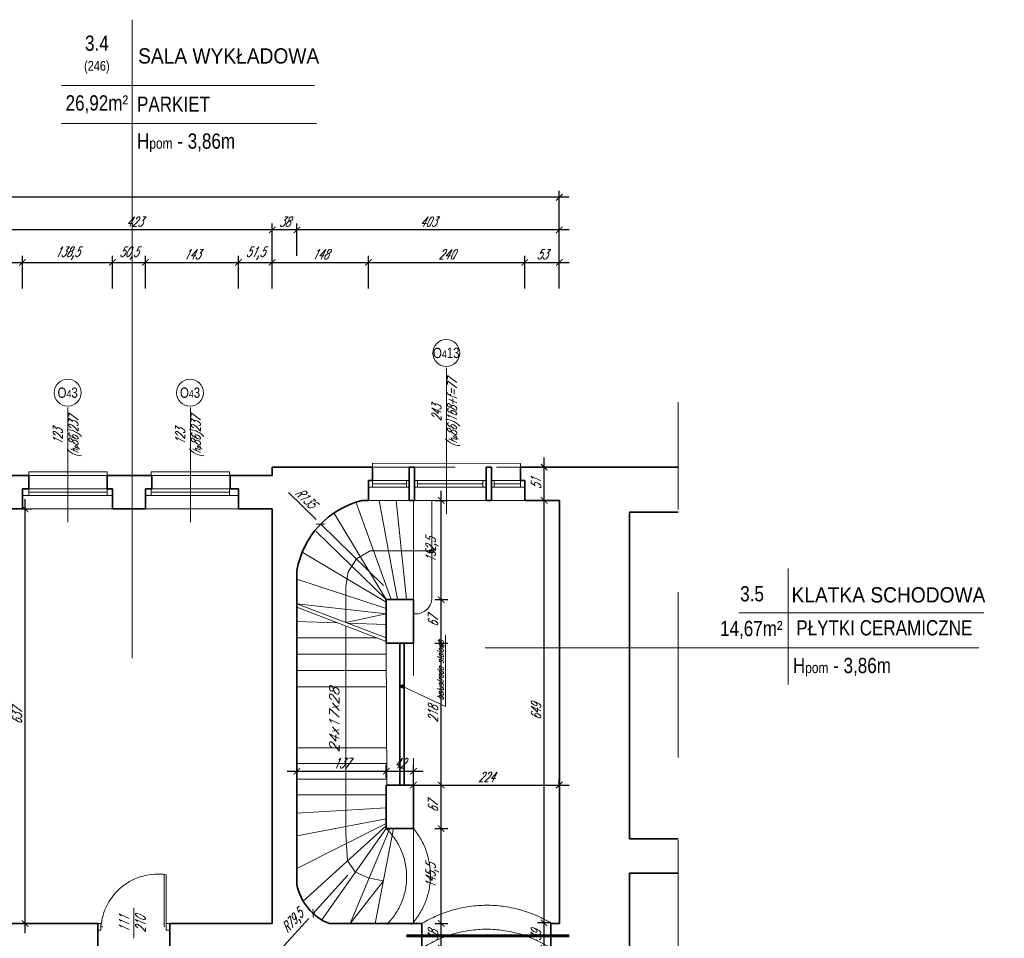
# Model space of a CAD drawing. Header units: millimetres. Extents: x 402 to 79005, y -7782 to 89952.
# Tile 81 of 256: x 26849 to 28362, y 16968 to 18379. Entities that reach past the tile are written whole.
import ezdxf

# ---------------------------------------------------------------- set-up
doc = ezdxf.new("R2010")
doc.units = ezdxf.units.MM
doc.header["$LTSCALE"] = 10
doc.linetypes.add('ACAD_ISO12W100', pattern=[21, 12, -3, 0, -3, 0, -3])
doc.linetypes.add('DASHED', pattern=[19.05, 12.7, -6.35])
doc.layers.get('0').update_dxf_attribs({"lineweight": 0})
doc.layers.get('Defpoints').update_dxf_attribs({"color": 253})
for name, color, linetype, lineweight in [('01 parter - ściany', 253, 'Continuous', 35), ('03-01_okna', 253, 'Continuous', 15), ('03-02_schody', 253, 'Continuous', 5), ('03_drzwi', 253, 'Continuous', 15), ('04-1_widok', 253, 'Continuous', 5), ('04-2_nad', 253, 'DASHED', 5), ('05-01_wymiary', 253, 'Continuous', 5), ('05-03_opis', 253, 'Continuous', 5)]:
    doc.layers.add(name, color=color, linetype=linetype, lineweight=lineweight)
doc.styles.add('ariel', font='ARIAL.TTF', dxfattribs={"width": 0.8})
doc.styles.add('ariel_wym', font='simplex.shx', dxfattribs={"width": 0.65, "oblique": 25})
doc.dimstyles.new('ariel 50', dxfattribs={"dimtxt": 15, "dimasz": 10, "dimexe": 10, "dimexo": 0, "dimgap": 5, "dimtad": 1, "dimdec": 1, "dimrnd": 0.5, "dimtxsty": 'ariel_wym', "dimblk": 'ARCHTICK', "dimcen": 2.5, "dimdle": 15, "dimazin": 0, "dimtfac": 1, "dimtdec": 1, "dimtix": 1, "dimtmove": 0, "dimatfit": 3, "dimldrblk": 'DOT', "dimfxl": 0, "dimarcsym": 0})
doc.dimstyles.new('ariel 50 wnętrze', dxfattribs={"dimtxt": 15, "dimasz": 10, "dimexe": 10, "dimexo": 0, "dimgap": 5, "dimtad": 1, "dimdec": 1, "dimrnd": 0.5, "dimtxsty": 'ariel_wym', "dimblk": 'ARCHTICK', "dimcen": 2.5, "dimdle": 15, "dimazin": 0, "dimtfac": 1, "dimtdec": 1, "dimtix": 1, "dimtmove": 0, "dimatfit": 3, "dimldrblk": 'DOT', "dimfxl": 0, "dimarcsym": 0})

# ---------------------------------------------------------------- blocks, each defined once
blk = doc.blocks.new('_ArchTick')
at = {"color": 0, "linetype": 'ByBlock', "const_width": 0.15}
blk.add_lwpolyline([(-0.5, -0.5), (0.5, 0.5)], dxfattribs=at)
blk = doc.blocks.new('*D2721')
at = {"layer": '05-01_wymiary', "color": 0, "lineweight": -2}
for p, q in [((27654.9, 16937.4), (27654.9, 17006.3)), ((27664.9, 16991.3), (27644.9, 16991.3)), ((27664.9, 16952.4), (27644.9, 16952.4))]:
    blk.add_line(p, q, dxfattribs=at)
at = {"layer": 'Defpoints', "color": 0, "lineweight": 0}
for p in [(27654.9, 16991.3), (27665.2, 16991.3), (27665.2, 16952.4)]:
    blk.add_point(p, dxfattribs=at)
at = {"layer": '05-01_wymiary', "color": 0, "lineweight": -2, "xscale": 10, "yscale": 10, "zscale": 10}
for p, rotation in [((27654.9, 16991.3), 90), ((27654.9, 16952.4), 270)]:
    blk.add_blockref('_ArchTick', p, dxfattribs=dict(at, rotation=rotation))
at = {"layer": '05-01_wymiary', "color": 0, "insert": (27642.4, 16971.8), "char_height": 15, "attachment_point": 5, "rotation": 90, "style": 'ariel_wym'}
blk.add_mtext('39', dxfattribs=at)
blk = doc.blocks.new('_Dot')
at = {"color": 0, "linetype": 'ByBlock', "lineweight": -2}
blk.add_line((-0.5, 0), (-1, 0), dxfattribs=at)
at = {"color": 0, "linetype": 'ByBlock', "const_width": 0.5}
blk.add_lwpolyline([(-0.25, 0, 1), (0.25, 0, 1)], format="xyb", close=True, dxfattribs=at)
blk = doc.blocks.new('*D2722')
at = {"layer": '05-01_wymiary', "color": 0, "lineweight": -2}
for p, q in [((27654.9, 16976.3), (27654.9, 17655.4)), ((27664.9, 17640.4), (27644.9, 17640.4)), ((27664.9, 16991.3), (27644.9, 16991.3))]:
    blk.add_line(p, q, dxfattribs=at)
at = {"layer": 'Defpoints', "color": 0, "lineweight": 0}
for p in [(27654.9, 17640.4), (27678.2, 17640.4), (27665.2, 16991.3)]:
    blk.add_point(p, dxfattribs=at)
at = {"layer": '05-01_wymiary', "color": 0, "lineweight": -2, "xscale": 10, "yscale": 10, "zscale": 10}
for p, rotation in [((27654.9, 17640.4), 90), ((27654.9, 16991.3), 270)]:
    blk.add_blockref('_ArchTick', p, dxfattribs=dict(at, rotation=rotation))
at = {"layer": '05-01_wymiary', "color": 0, "insert": (27642.4, 17315.8), "char_height": 15, "attachment_point": 5, "rotation": 90, "style": 'ariel_wym'}
blk.add_mtext('649', dxfattribs=at)
blk = doc.blocks.new('*D2723')
at = {"layer": '05-01_wymiary', "color": 0, "lineweight": -2}
for p, q in [((27654.9, 17625.4), (27654.9, 17706.4)), ((27664.9, 17691.4), (27644.9, 17691.4)), ((27664.9, 17640.4), (27644.9, 17640.4))]:
    blk.add_line(p, q, dxfattribs=at)
at = {"layer": 'Defpoints', "color": 0, "lineweight": 0}
for p in [(27654.9, 17691.4), (27680, 17691.4), (27678.2, 17640.4)]:
    blk.add_point(p, dxfattribs=at)
at = {"layer": '05-01_wymiary', "color": 0, "lineweight": -2, "xscale": 10, "yscale": 10, "zscale": 10}
for p, rotation in [((27654.9, 17691.4), 90), ((27654.9, 17640.4), 270)]:
    blk.add_blockref('_ArchTick', p, dxfattribs=dict(at, rotation=rotation))
at = {"layer": '05-01_wymiary', "color": 0, "insert": (27642.4, 17665.9), "char_height": 15, "attachment_point": 5, "rotation": 90, "style": 'ariel_wym'}
blk.add_mtext('51', dxfattribs=at)
blk = doc.blocks.new('*D2825')
at = {"layer": '05-01_wymiary', "color": 0, "lineweight": -2}
for p, q in [((27496.8, 16937.4), (27496.8, 17005.4)), ((27486.8, 16990.4), (27506.8, 16990.4)), ((27486.8, 16952.4), (27506.8, 16952.4))]:
    blk.add_line(p, q, dxfattribs=at)
at = {"layer": 'Defpoints', "color": 0, "lineweight": 0}
for p in [(27467.2, 16990.4), (27496.8, 16990.4), (27467.2, 16952.4)]:
    blk.add_point(p, dxfattribs=at)
at = {"layer": '05-01_wymiary', "color": 0, "lineweight": -2, "xscale": 10, "yscale": 10, "zscale": 10}
for p, rotation in [((27496.8, 16990.4), 90), ((27496.8, 16952.4), 270)]:
    blk.add_blockref('_ArchTick', p, dxfattribs=dict(at, rotation=rotation))
at = {"layer": '05-01_wymiary', "color": 0, "insert": (27484.3, 16971.4), "char_height": 15, "attachment_point": 5, "rotation": 90, "style": 'ariel_wym'}
blk.add_mtext('38', dxfattribs=at)
blk = doc.blocks.new('*D2826')
at = {"layer": '05-01_wymiary', "color": 0, "lineweight": -2}
for p, q in [((27496.8, 16975.4), (27496.8, 17151.1)), ((27486.8, 17136.1), (27506.8, 17136.1)), ((27486.8, 16990.4), (27506.8, 16990.4))]:
    blk.add_line(p, q, dxfattribs=at)
at = {"layer": 'Defpoints', "color": 0, "lineweight": 0}
for p in [(27454.2, 17136.1), (27496.8, 17136.1), (27467.2, 16990.4)]:
    blk.add_point(p, dxfattribs=at)
at = {"layer": '05-01_wymiary', "color": 0, "lineweight": -2, "xscale": 10, "yscale": 10, "zscale": 10}
for p, rotation in [((27496.8, 17136.1), 90), ((27496.8, 16990.4), 270)]:
    blk.add_blockref('_ArchTick', p, dxfattribs=dict(at, rotation=rotation))
at = {"layer": '05-01_wymiary', "color": 0, "insert": (27482.9, 17063.3), "char_height": 15, "attachment_point": 5, "rotation": 90, "style": 'ariel_wym'}
blk.add_mtext('145,5', dxfattribs=at)
blk = doc.blocks.new('*D2827')
at = {"layer": '05-01_wymiary', "color": 0, "lineweight": -2}
for p, q in [((27496.8, 17121.1), (27496.8, 17218.1)), ((27486.8, 17203.1), (27506.8, 17203.1)), ((27486.8, 17136.1), (27506.8, 17136.1))]:
    blk.add_line(p, q, dxfattribs=at)
at = {"layer": 'Defpoints', "color": 0, "lineweight": 0}
for p in [(27454.2, 17203.1), (27496.8, 17203.1), (27454.2, 17136.1)]:
    blk.add_point(p, dxfattribs=at)
at = {"layer": '05-01_wymiary', "color": 0, "lineweight": -2, "xscale": 10, "yscale": 10, "zscale": 10}
for p, rotation in [((27496.8, 17203.1), 90), ((27496.8, 17136.1), 270)]:
    blk.add_blockref('_ArchTick', p, dxfattribs=dict(at, rotation=rotation))
at = {"layer": '05-01_wymiary', "color": 0, "insert": (27484.3, 17169.6), "char_height": 15, "attachment_point": 5, "rotation": 90, "style": 'ariel_wym'}
blk.add_mtext('67', dxfattribs=at)
blk = doc.blocks.new('*D2828')
at = {"layer": '05-01_wymiary', "color": 0, "lineweight": -2}
for p, q in [((27486.8, 17420.9), (27506.8, 17420.9)), ((27496.8, 17188.1), (27496.8, 17435.9)), ((27486.8, 17203.1), (27506.8, 17203.1))]:
    blk.add_line(p, q, dxfattribs=at)
at = {"layer": 'Defpoints', "color": 0, "lineweight": 0}
for p in [(27454.2, 17420.9), (27496.8, 17420.9), (27454.2, 17203.1)]:
    blk.add_point(p, dxfattribs=at)
at = {"layer": '05-01_wymiary', "color": 0, "lineweight": -2, "xscale": 10, "yscale": 10, "zscale": 10}
for p, rotation in [((27496.8, 17420.9), 90), ((27496.8, 17203.1), 270)]:
    blk.add_blockref('_ArchTick', p, dxfattribs=dict(at, rotation=rotation))
at = {"layer": '05-01_wymiary', "color": 0, "insert": (27484.3, 17312), "char_height": 15, "attachment_point": 5, "rotation": 90, "style": 'ariel_wym'}
blk.add_mtext('218', dxfattribs=at)
blk = doc.blocks.new('*D2829')
at = {"layer": '05-01_wymiary', "color": 0, "lineweight": -2}
for p, q in [((27496.8, 17405.9), (27496.8, 17502.9)), ((27486.8, 17487.9), (27506.8, 17487.9)), ((27486.8, 17420.9), (27506.8, 17420.9))]:
    blk.add_line(p, q, dxfattribs=at)
at = {"layer": 'Defpoints', "color": 0, "lineweight": 0}
for p in [(27454.2, 17487.9), (27496.8, 17487.9), (27454.2, 17420.9)]:
    blk.add_point(p, dxfattribs=at)
at = {"layer": '05-01_wymiary', "color": 0, "lineweight": -2, "xscale": 10, "yscale": 10, "zscale": 10}
for p, rotation in [((27496.8, 17487.9), 90), ((27496.8, 17420.9), 270)]:
    blk.add_blockref('_ArchTick', p, dxfattribs=dict(at, rotation=rotation))
at = {"layer": '05-01_wymiary', "color": 0, "insert": (27484.3, 17454.4), "char_height": 15, "attachment_point": 5, "rotation": 90, "style": 'ariel_wym'}
blk.add_mtext('67', dxfattribs=at)
blk = doc.blocks.new('*D2830')
at = {"layer": '05-01_wymiary', "color": 0, "lineweight": -2}
for p, q in [((27496.8, 17472.9), (27496.8, 17655.2)), ((27486.8, 17640.2), (27506.8, 17640.2)), ((27486.8, 17487.9), (27506.8, 17487.9))]:
    blk.add_line(p, q, dxfattribs=at)
at = {"layer": 'Defpoints', "color": 0, "lineweight": 0}
for p in [(27455.8, 17640.2), (27496.8, 17640.2), (27454.2, 17487.9)]:
    blk.add_point(p, dxfattribs=at)
at = {"layer": '05-01_wymiary', "color": 0, "lineweight": -2, "xscale": 10, "yscale": 10, "zscale": 10}
for p, rotation in [((27496.8, 17640.2), 90), ((27496.8, 17487.9), 270)]:
    blk.add_blockref('_ArchTick', p, dxfattribs=dict(at, rotation=rotation))
at = {"layer": '05-01_wymiary', "color": 0, "insert": (27482.9, 17564), "char_height": 15, "attachment_point": 5, "rotation": 90, "style": 'ariel_wym'}
blk.add_mtext('152,5', dxfattribs=at)
blk = doc.blocks.new('*D2831')
at = {"layer": '05-01_wymiary', "color": 0, "lineweight": -2}
for p, q in [((27275.2, 17214.2), (27275.2, 17234.2)), ((27412.2, 17214.2), (27412.2, 17234.2)), ((27260.2, 17224.2), (27427.2, 17224.2))]:
    blk.add_line(p, q, dxfattribs=at)
at = {"layer": 'Defpoints', "color": 0, "lineweight": 0}
for p in [(27412.2, 17224.2), (27412.2, 17136.1), (27275.2, 17050.5)]:
    blk.add_point(p, dxfattribs=at)
at = {"layer": '05-01_wymiary', "color": 0, "lineweight": -2, "xscale": 10, "yscale": 10, "zscale": 10, "rotation": 180}
blk.add_blockref('_ArchTick', (27275.2, 17224.2), dxfattribs=at)
at = {"layer": '05-01_wymiary', "color": 0, "lineweight": -2, "xscale": 10, "yscale": 10, "zscale": 10}
blk.add_blockref('_ArchTick', (27412.2, 17224.2), dxfattribs=at)
at = {"layer": '05-01_wymiary', "color": 0, "insert": (27343.7, 17236.7), "char_height": 15, "attachment_point": 5, "style": 'ariel_wym'}
blk.add_mtext('137', dxfattribs=at)
blk = doc.blocks.new('*D2832')
at = {"layer": '05-01_wymiary', "color": 0, "lineweight": -2}
for p, q in [((27412.2, 17214.2), (27412.2, 17234.2)), ((27454.2, 17214.2), (27454.2, 17234.2)), ((27397.2, 17224.2), (27469.2, 17224.2))]:
    blk.add_line(p, q, dxfattribs=at)
at = {"layer": 'Defpoints', "color": 0, "lineweight": 0}
for p in [(27454.2, 17224.2), (27454.2, 17203.1), (27412.2, 17136.1)]:
    blk.add_point(p, dxfattribs=at)
at = {"layer": '05-01_wymiary', "color": 0, "lineweight": -2, "xscale": 10, "yscale": 10, "zscale": 10, "rotation": 180}
blk.add_blockref('_ArchTick', (27412.2, 17224.2), dxfattribs=at)
at = {"layer": '05-01_wymiary', "color": 0, "lineweight": -2, "xscale": 10, "yscale": 10, "zscale": 10}
blk.add_blockref('_ArchTick', (27454.2, 17224.2), dxfattribs=at)
at = {"layer": '05-01_wymiary', "color": 0, "insert": (27433.2, 17236.7), "char_height": 15, "attachment_point": 5, "style": 'ariel_wym'}
blk.add_mtext('42', dxfattribs=at)
blk = doc.blocks.new('*D2833')
at = {"layer": '05-01_wymiary', "color": 0, "lineweight": -2}
for p, q in [((27454.2, 17203.1), (27454.2, 17213.1)), ((27678.2, 17203.1), (27678.2, 17213.1)), ((27439.2, 17203.1), (27693.2, 17203.1))]:
    blk.add_line(p, q, dxfattribs=at)
at = {"layer": 'Defpoints', "color": 0, "lineweight": 0}
for p in [(27454.2, 17203.1), (27678.2, 17203.1), (27678.2, 17203.1)]:
    blk.add_point(p, dxfattribs=at)
at = {"layer": '05-01_wymiary', "color": 0, "lineweight": -2, "xscale": 10, "yscale": 10, "zscale": 10, "rotation": 180}
blk.add_blockref('_ArchTick', (27454.2, 17203.1), dxfattribs=at)
at = {"layer": '05-01_wymiary', "color": 0, "lineweight": -2, "xscale": 10, "yscale": 10, "zscale": 10}
blk.add_blockref('_ArchTick', (27678.2, 17203.1), dxfattribs=at)
at = {"layer": '05-01_wymiary', "color": 0, "insert": (27566.2, 17215.6), "char_height": 15, "attachment_point": 5, "style": 'ariel_wym'}
blk.add_mtext('224', dxfattribs=at)
blk = doc.blocks.new('*D2861')
at = {"layer": '05-01_wymiary', "color": 0, "lineweight": -2}
for p, q in [((26857.6, 16975.4), (26857.6, 17642.4)), ((26847.6, 17627.4), (26867.6, 17627.4)), ((26847.6, 16990.4), (26867.6, 16990.4))]:
    blk.add_line(p, q, dxfattribs=at)
at = {"layer": 'Defpoints', "color": 0, "lineweight": 0}
for p in [(26814.2, 17627.4), (26857.6, 17627.4), (26814.2, 16990.4)]:
    blk.add_point(p, dxfattribs=at)
at = {"layer": '05-01_wymiary', "color": 0, "lineweight": -2, "xscale": 10, "yscale": 10, "zscale": 10}
for p, rotation in [((26857.6, 17627.4), 90), ((26857.6, 16990.4), 270)]:
    blk.add_blockref('_ArchTick', p, dxfattribs=dict(at, rotation=rotation))
at = {"layer": '05-01_wymiary', "color": 0, "insert": (26845.1, 17308.9), "char_height": 15, "attachment_point": 5, "rotation": 90, "style": 'ariel_wym'}
blk.add_mtext('637', dxfattribs=at)
blk = doc.blocks.new('*D2997')
at = {"layer": '05-01_wymiary', "color": 0, "lineweight": -2}
for p, q in [((26648.5, 17965.9), (26648.5, 18015.9)), ((26853.5, 17965.9), (26853.5, 18015.9)), ((26633.5, 18005.9), (26868.5, 18005.9))]:
    blk.add_line(p, q, dxfattribs=at)
at = {"layer": 'Defpoints', "color": 0, "lineweight": 0}
for p in [(26853.5, 18005.9), (26648.5, 17627.4), (26853.5, 17627.4)]:
    blk.add_point(p, dxfattribs=at)
at = {"layer": '05-01_wymiary', "color": 0, "lineweight": -2, "xscale": 10, "yscale": 10, "zscale": 10, "rotation": 180}
blk.add_blockref('_ArchTick', (26648.5, 18005.9), dxfattribs=at)
at = {"layer": '05-01_wymiary', "color": 0, "lineweight": -2, "xscale": 10, "yscale": 10, "zscale": 10}
blk.add_blockref('_ArchTick', (26853.5, 18005.9), dxfattribs=at)
at = {"layer": '05-01_wymiary', "color": 0, "insert": (26751, 18018.4), "char_height": 15, "attachment_point": 5, "style": 'ariel_wym'}
blk.add_mtext('205', dxfattribs=at)
blk = doc.blocks.new('*D2998')
at = {"layer": '05-01_wymiary', "color": 0, "lineweight": -2}
for p, q in [((26853.5, 17965.9), (26853.5, 18015.9)), ((26991.9, 17965.9), (26991.9, 18015.9)), ((26838.5, 18005.9), (27006.9, 18005.9))]:
    blk.add_line(p, q, dxfattribs=at)
at = {"layer": 'Defpoints', "color": 0, "lineweight": 0}
for p in [(26991.9, 18005.9), (26853.5, 17627.4), (26991.9, 17627.4)]:
    blk.add_point(p, dxfattribs=at)
at = {"layer": '05-01_wymiary', "color": 0, "lineweight": -2, "xscale": 10, "yscale": 10, "zscale": 10, "rotation": 180}
blk.add_blockref('_ArchTick', (26853.5, 18005.9), dxfattribs=at)
at = {"layer": '05-01_wymiary', "color": 0, "lineweight": -2, "xscale": 10, "yscale": 10, "zscale": 10}
blk.add_blockref('_ArchTick', (26991.9, 18005.9), dxfattribs=at)
at = {"layer": '05-01_wymiary', "color": 0, "insert": (26922.7, 18019.8), "char_height": 15, "attachment_point": 5, "style": 'ariel_wym'}
blk.add_mtext('138,5', dxfattribs=at)
blk = doc.blocks.new('*D2999')
at = {"layer": '05-01_wymiary', "color": 0, "lineweight": -2}
for p, q in [((26991.9, 17965.9), (26991.9, 18015.9)), ((27042.5, 17965.9), (27042.5, 18015.9)), ((26976.9, 18005.9), (27057.5, 18005.9))]:
    blk.add_line(p, q, dxfattribs=at)
at = {"layer": 'Defpoints', "color": 0, "lineweight": 0}
for p in [(27042.5, 18005.9), (26991.9, 17627.4), (27042.5, 17627.4)]:
    blk.add_point(p, dxfattribs=at)
at = {"layer": '05-01_wymiary', "color": 0, "lineweight": -2, "xscale": 10, "yscale": 10, "zscale": 10, "rotation": 180}
blk.add_blockref('_ArchTick', (26991.9, 18005.9), dxfattribs=at)
at = {"layer": '05-01_wymiary', "color": 0, "lineweight": -2, "xscale": 10, "yscale": 10, "zscale": 10}
blk.add_blockref('_ArchTick', (27042.5, 18005.9), dxfattribs=at)
at = {"layer": '05-01_wymiary', "color": 0, "insert": (27017.2, 18019.8), "char_height": 15, "attachment_point": 5, "style": 'ariel_wym'}
blk.add_mtext('50,5', dxfattribs=at)
blk = doc.blocks.new('*D3000')
at = {"layer": '05-01_wymiary', "color": 0, "lineweight": -2}
for p, q in [((27042.5, 17965.9), (27042.5, 18015.9)), ((27185.5, 17965.9), (27185.5, 18015.9)), ((27027.5, 18005.9), (27200.5, 18005.9))]:
    blk.add_line(p, q, dxfattribs=at)
at = {"layer": 'Defpoints', "color": 0, "lineweight": 0}
for p in [(27185.5, 18005.9), (27042.5, 17627.4), (27185.5, 17627.4)]:
    blk.add_point(p, dxfattribs=at)
at = {"layer": '05-01_wymiary', "color": 0, "lineweight": -2, "xscale": 10, "yscale": 10, "zscale": 10, "rotation": 180}
blk.add_blockref('_ArchTick', (27042.5, 18005.9), dxfattribs=at)
at = {"layer": '05-01_wymiary', "color": 0, "lineweight": -2, "xscale": 10, "yscale": 10, "zscale": 10}
blk.add_blockref('_ArchTick', (27185.5, 18005.9), dxfattribs=at)
at = {"layer": '05-01_wymiary', "color": 0, "insert": (27114, 18018.4), "char_height": 15, "attachment_point": 5, "style": 'ariel_wym'}
blk.add_mtext('143', dxfattribs=at)
blk = doc.blocks.new('*D3001')
at = {"layer": '05-01_wymiary', "color": 0, "lineweight": -2}
for p, q in [((27185.5, 17965.9), (27185.5, 18015.9)), ((27237.2, 17965.9), (27237.2, 18015.9)), ((27170.5, 18005.9), (27252.2, 18005.9))]:
    blk.add_line(p, q, dxfattribs=at)
at = {"layer": 'Defpoints', "color": 0, "lineweight": 0}
for p in [(27237.2, 18005.9), (27185.5, 17627.4), (27237.2, 17627.4)]:
    blk.add_point(p, dxfattribs=at)
at = {"layer": '05-01_wymiary', "color": 0, "lineweight": -2, "xscale": 10, "yscale": 10, "zscale": 10, "rotation": 180}
blk.add_blockref('_ArchTick', (27185.5, 18005.9), dxfattribs=at)
at = {"layer": '05-01_wymiary', "color": 0, "lineweight": -2, "xscale": 10, "yscale": 10, "zscale": 10}
blk.add_blockref('_ArchTick', (27237.2, 18005.9), dxfattribs=at)
at = {"layer": '05-01_wymiary', "color": 0, "insert": (27211.4, 18019.8), "char_height": 15, "attachment_point": 5, "style": 'ariel_wym'}
blk.add_mtext('51,5', dxfattribs=at)
blk = doc.blocks.new('*D3002')
at = {"layer": '05-01_wymiary', "color": 0, "lineweight": -2}
for p, q in [((27237.2, 17965.9), (27237.2, 18015.9)), ((27385.2, 17965.9), (27385.2, 18015.9)), ((27222.2, 18005.9), (27400.2, 18005.9))]:
    blk.add_line(p, q, dxfattribs=at)
at = {"layer": 'Defpoints', "color": 0, "lineweight": 0}
for p in [(27385.2, 18005.9), (27385.2, 17640.4), (27237.2, 17627.4)]:
    blk.add_point(p, dxfattribs=at)
at = {"layer": '05-01_wymiary', "color": 0, "lineweight": -2, "xscale": 10, "yscale": 10, "zscale": 10, "rotation": 180}
blk.add_blockref('_ArchTick', (27237.2, 18005.9), dxfattribs=at)
at = {"layer": '05-01_wymiary', "color": 0, "lineweight": -2, "xscale": 10, "yscale": 10, "zscale": 10}
blk.add_blockref('_ArchTick', (27385.2, 18005.9), dxfattribs=at)
at = {"layer": '05-01_wymiary', "color": 0, "insert": (27311.2, 18018.4), "char_height": 15, "attachment_point": 5, "style": 'ariel_wym'}
blk.add_mtext('148', dxfattribs=at)
blk = doc.blocks.new('*D3003')
at = {"layer": '05-01_wymiary', "color": 0, "lineweight": -2}
for p, q in [((27385.2, 17965.9), (27385.2, 18015.9)), ((27625.2, 17965.9), (27625.2, 18015.9)), ((27370.2, 18005.9), (27640.2, 18005.9))]:
    blk.add_line(p, q, dxfattribs=at)
at = {"layer": 'Defpoints', "color": 0, "lineweight": 0}
for p in [(27625.2, 18005.9), (27385.2, 17640.4), (27625.2, 17640.4)]:
    blk.add_point(p, dxfattribs=at)
at = {"layer": '05-01_wymiary', "color": 0, "lineweight": -2, "xscale": 10, "yscale": 10, "zscale": 10, "rotation": 180}
blk.add_blockref('_ArchTick', (27385.2, 18005.9), dxfattribs=at)
at = {"layer": '05-01_wymiary', "color": 0, "lineweight": -2, "xscale": 10, "yscale": 10, "zscale": 10}
blk.add_blockref('_ArchTick', (27625.2, 18005.9), dxfattribs=at)
at = {"layer": '05-01_wymiary', "color": 0, "insert": (27505.2, 18018.4), "char_height": 15, "attachment_point": 5, "style": 'ariel_wym'}
blk.add_mtext('240', dxfattribs=at)
blk = doc.blocks.new('*D3004')
at = {"layer": '05-01_wymiary', "color": 0, "lineweight": -2}
for p, q in [((27625.2, 17965.9), (27625.2, 18015.9)), ((27678.2, 17965.9), (27678.2, 18015.9)), ((27610.2, 18005.9), (27693.2, 18005.9))]:
    blk.add_line(p, q, dxfattribs=at)
at = {"layer": 'Defpoints', "color": 0, "lineweight": 0}
for p in [(27678.2, 18005.9), (27625.2, 17640.4), (27678.2, 17640.4)]:
    blk.add_point(p, dxfattribs=at)
at = {"layer": '05-01_wymiary', "color": 0, "lineweight": -2, "xscale": 10, "yscale": 10, "zscale": 10, "rotation": 180}
blk.add_blockref('_ArchTick', (27625.2, 18005.9), dxfattribs=at)
at = {"layer": '05-01_wymiary', "color": 0, "lineweight": -2, "xscale": 10, "yscale": 10, "zscale": 10}
blk.add_blockref('_ArchTick', (27678.2, 18005.9), dxfattribs=at)
at = {"layer": '05-01_wymiary', "color": 0, "insert": (27651.7, 18018.4), "char_height": 15, "attachment_point": 5, "style": 'ariel_wym'}
blk.add_mtext('53', dxfattribs=at)
blk = doc.blocks.new('*D3018')
at = {"layer": '05-01_wymiary', "color": 0, "lineweight": -2}
for p, q in [((27275.2, 18015.9), (27275.2, 18065.9)), ((27678.2, 18015.9), (27678.2, 18065.9)), ((27693.2, 18055.9), (27260.2, 18055.9))]:
    blk.add_line(p, q, dxfattribs=at)
at = {"layer": 'Defpoints', "color": 0, "lineweight": 0}
for p in [(27275.2, 18055.9), (27678.2, 17640.4), (27275.2, 17532.4)]:
    blk.add_point(p, dxfattribs=at)
at = {"layer": '05-01_wymiary', "color": 0, "lineweight": -2, "xscale": 10, "yscale": 10, "zscale": 10, "rotation": 180}
blk.add_blockref('_ArchTick', (27275.2, 18055.9), dxfattribs=at)
at = {"layer": '05-01_wymiary', "color": 0, "lineweight": -2, "xscale": 10, "yscale": 10, "zscale": 10}
blk.add_blockref('_ArchTick', (27678.2, 18055.9), dxfattribs=at)
at = {"layer": '05-01_wymiary', "color": 0, "insert": (27476.7, 18068.4), "char_height": 15, "attachment_point": 5, "style": 'ariel_wym'}
blk.add_mtext('403', dxfattribs=at)
blk = doc.blocks.new('*D3019')
at = {"layer": '05-01_wymiary', "color": 0, "lineweight": -2}
for p, q in [((27237.2, 18015.9), (27237.2, 18065.9)), ((27275.2, 18015.9), (27275.2, 18065.9)), ((27290.2, 18055.9), (27222.2, 18055.9))]:
    blk.add_line(p, q, dxfattribs=at)
at = {"layer": 'Defpoints', "color": 0, "lineweight": 0}
for p in [(27237.2, 18055.9), (27237.2, 17627.4), (27275.2, 17532.4)]:
    blk.add_point(p, dxfattribs=at)
at = {"layer": '05-01_wymiary', "color": 0, "lineweight": -2, "xscale": 10, "yscale": 10, "zscale": 10, "rotation": 180}
blk.add_blockref('_ArchTick', (27237.2, 18055.9), dxfattribs=at)
at = {"layer": '05-01_wymiary', "color": 0, "lineweight": -2, "xscale": 10, "yscale": 10, "zscale": 10}
blk.add_blockref('_ArchTick', (27275.2, 18055.9), dxfattribs=at)
at = {"layer": '05-01_wymiary', "color": 0, "insert": (27256.2, 18068.4), "char_height": 15, "attachment_point": 5, "style": 'ariel_wym'}
blk.add_mtext('38', dxfattribs=at)
blk = doc.blocks.new('*D3020')
at = {"layer": '05-01_wymiary', "color": 0, "lineweight": -2}
for p, q in [((26814.2, 18015.9), (26814.2, 18065.9)), ((27237.2, 18015.9), (27237.2, 18065.9)), ((27252.2, 18055.9), (26799.2, 18055.9))]:
    blk.add_line(p, q, dxfattribs=at)
at = {"layer": 'Defpoints', "color": 0, "lineweight": 0}
for p in [(26814.2, 18055.9), (26814.2, 17627.4), (27237.2, 17627.4)]:
    blk.add_point(p, dxfattribs=at)
at = {"layer": '05-01_wymiary', "color": 0, "lineweight": -2, "xscale": 10, "yscale": 10, "zscale": 10, "rotation": 180}
blk.add_blockref('_ArchTick', (26814.2, 18055.9), dxfattribs=at)
at = {"layer": '05-01_wymiary', "color": 0, "lineweight": -2, "xscale": 10, "yscale": 10, "zscale": 10}
blk.add_blockref('_ArchTick', (27237.2, 18055.9), dxfattribs=at)
at = {"layer": '05-01_wymiary', "color": 0, "insert": (27025.7, 18068.4), "char_height": 15, "attachment_point": 5, "style": 'ariel_wym'}
blk.add_mtext('423', dxfattribs=at)
blk = doc.blocks.new('*D3043')
at = {"layer": '05-01_wymiary', "color": 0, "lineweight": -2}
for p, q in [((27693.2, 18105.9), (22842.8, 18105.9)), ((22857.8, 18065.9), (22857.8, 18115.9)), ((27678.2, 18065.9), (27678.2, 18115.9))]:
    blk.add_line(p, q, dxfattribs=at)
at = {"layer": 'Defpoints', "color": 0, "lineweight": 0}
for p in [(22857.8, 18105.9), (27678.2, 17640.4), (22857.8, 17627.4)]:
    blk.add_point(p, dxfattribs=at)
at = {"layer": '05-01_wymiary', "color": 0, "lineweight": -2, "xscale": 10, "yscale": 10, "zscale": 10, "rotation": 180}
blk.add_blockref('_ArchTick', (22857.8, 18105.9), dxfattribs=at)
at = {"layer": '05-01_wymiary', "color": 0, "lineweight": -2, "xscale": 10, "yscale": 10, "zscale": 10}
blk.add_blockref('_ArchTick', (27678.2, 18105.9), dxfattribs=at)
at = {"layer": '05-01_wymiary', "color": 0, "insert": (25268, 18119.8), "char_height": 15, "attachment_point": 5, "style": 'ariel_wym'}
blk.add_mtext('4820,5', dxfattribs=at)
blk = doc.blocks.new('*D3053')
at = {"layer": '05-01_wymiary', "color": 0, "lineweight": -2}
for p, q in [((27262.5, 17652.3), (27304.7, 17611)), ((27408.3, 17509.5), (27311.8, 17604))]:
    blk.add_line(p, q, dxfattribs=at)
at = {"layer": 'Defpoints', "color": 0, "lineweight": 0}
for p in [(27311.8, 17604), (27408.3, 17509.5)]:
    blk.add_point(p, dxfattribs=at)
at = {"layer": '05-01_wymiary', "color": 0, "lineweight": -2, "xscale": 10, "yscale": 10, "zscale": 10, "rotation": 315.5896491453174}
blk.add_blockref('_ArchTick', (27311.8, 17604), dxfattribs=at)
at = {"layer": '05-01_wymiary', "color": 0, "insert": (27288.8, 17644.1), "char_height": 15, "attachment_point": 5, "rotation": 315.5896, "style": 'ariel_wym'}
blk.add_mtext('R135', dxfattribs=at)
blk = doc.blocks.new('*D3054')
at = {"layer": '05-01_wymiary', "color": 0, "lineweight": -2}
for p, q in [((27353.5, 17064.7), (27300.1, 17005.7)), ((27249.4, 16949.8), (27293.4, 16998.3))]:
    blk.add_line(p, q, dxfattribs=at)
at = {"layer": 'Defpoints', "color": 0, "lineweight": 0}
for p in [(27353.5, 17064.7), (27300.1, 17005.7)]:
    blk.add_point(p, dxfattribs=at)
at = {"layer": '05-01_wymiary', "color": 0, "lineweight": -2, "xscale": 10, "yscale": 10, "zscale": 10, "rotation": 47.81576372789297}
blk.add_blockref('_ArchTick', (27300.1, 17005.7), dxfattribs=at)
at = {"layer": '05-01_wymiary', "color": 0, "insert": (27269.7, 16992.9), "char_height": 15, "attachment_point": 5, "rotation": 47.8158, "style": 'ariel_wym'}
blk.add_mtext('R79,5', dxfattribs=at)

msp = doc.modelspace()

# ---------------------------------------------------------------- hatches: boundary and pattern name
at = {"layer": '03_drzwi'}
msp.add_hatch(color=256, dxfattribs=at).paths.add_polyline_path([(27440.41, 17354.61, 1), (27434.15, 17354.61, 1)])

# ---------------------------------------------------------------- linework, layer by layer
at = {"layer": '01 parter - ściany'}
for p, q in [((26853.54, 17678.4), (26648.54, 17678.4)), ((27042.54, 17678.4), (26991.94, 17678.4)), ((27185.54, 17678.4), (27237.54, 17678.4)), ((27385.23, 17691.4), (27237.23, 17691.4)), ((27237.23, 17678.4), (27237.23, 17691.4)), ((27447.79, 17640.19), (27447.79, 17691.19)), ((27447.79, 17691.19), (27455.79, 17691.19)), ((27455.79, 17640.19), (27455.79, 17691.19)), ((27565.79, 17640.19), (27565.79, 17691.19)), ((27565.79, 17691.19), (27573.79, 17691.19)), ((27573.79, 17640.19), (27573.79, 17691.19)), ((27734.69, 17691.4), (27625.23, 17691.4)), ((27860.9, 17691.4), (27734.69, 17691.4)), ((27385.23, 17640.4), (27385.23, 17670.69)), ((27625.23, 17670.9), (27625.23, 17660.9)), ((27625.23, 17640.4), (27625.23, 17670.69)), ((26853.54, 17657.9), (26853.54, 17627.4)), ((26991.94, 17657.9), (26991.94, 17627.4)), ((27042.54, 17657.9), (27042.54, 17627.4)), ((27185.54, 17657.9), (27185.54, 17627.4)), ((27385.23, 17640.4), (27375.23, 17640.4)), ((27447.79, 17640.19), (27455.79, 17640.19)), ((27565.79, 17640.19), (27573.79, 17640.19)), ((27678.23, 17640.4), (27625.23, 17640.4)), ((27678.23, 16990.4), (27678.23, 17640.4)), ((26814.54, 17627.4), (26853.54, 17627.4)), ((26991.94, 17627.4), (27042.54, 17627.4)), ((27185.54, 17627.4), (27237.23, 17627.4)), ((27237.23, 17627.4), (27237.23, 16990.4)), ((27786.17, 17120.4), (27786.17, 17622.4)), ((27786.17, 17622.4), (27860.9, 17622.4)), ((27275.23, 17532.41), (27275.23, 17050.46)), ((27412.21, 17420.9), (27412.21, 17487.9)), ((27454.23, 17487.9), (27412.21, 17487.9)), ((27454.23, 17487.9), (27454.23, 17420.9)), ((27454.23, 17420.9), (27412.21, 17420.9)), ((27433.22, 17420.9), (27433.22, 17203.1)), ((27439.96, 17420.9), (27439.96, 17203.1)), ((27412.21, 17136.1), (27412.21, 17203.1)), ((27454.23, 17203.1), (27412.21, 17203.1)), ((27454.23, 17203.1), (27454.23, 17136.1)), ((27454.23, 17136.1), (27412.21, 17136.1)), ((27860.9, 17120.4), (27786.17, 17120.4)), ((27786.17, 16850.61), (27786.17, 17067.61)), ((27860.9, 17067.61), (27786.17, 17067.61)), ((26814.23, 16990.4), (26969.23, 16990.4)), ((26969.23, 16952.4), (26969.23, 16990.4)), ((27080.23, 16990.4), (27237.23, 16990.4)), ((27080.23, 16952.4), (27080.23, 16990.4)), ((27325.02, 16990.4), (27467.23, 16990.4)), ((27467.23, 16990.4), (27467.23, 16952.4)), ((27678.23, 16990.4), (27665.23, 16990.4)), ((27665.23, 16990.4), (27665.23, 16952.4))]:
    msp.add_line(p, q, dxfattribs=at)
for points in [[(26853.54, 17678.4), (26863.54, 17678.4), (26863.54, 17657.9), (26853.54, 17657.9)], [(26993.54, 17678.4), (26983.54, 17678.4), (26983.54, 17657.9), (26991.94, 17657.9)], [(27042.54, 17678.4), (27052.54, 17678.4), (27052.54, 17657.9), (27042.54, 17657.9)], [(27185.54, 17678.4), (27172.54, 17678.4), (27172.54, 17657.9), (27185.54, 17657.9)], [(27385.23, 17691.4), (27391.19, 17691.4), (27391.19, 17670.69), (27385.23, 17670.69)], [(27625.23, 17691.4), (27618.8, 17691.19), (27618.8, 17670.69), (27625.23, 17670.69)]]:
    msp.add_lwpolyline(points, dxfattribs=at)
for centre, radius, start, end in [((27408.25, 17509.52), 134.98, 104.16341, 170.23781), ((27353.53, 17064.71), 79.59, 190.31734, 249.01088)]:
    msp.add_arc(centre, radius, start, end, dxfattribs=at)
at = {"layer": '03-01_okna', "linetype": 'DASHED'}
for p, q in [((26863.54, 17678.4), (26983.54, 17678.4)), ((27051.54, 17678.4), (27171.54, 17678.4)), ((27391.19, 17691.4), (27618.8, 17691.19))]:
    msp.add_line(p, q, dxfattribs=at)
at = {"layer": '03-01_okna', "linetype": 'Continuous', "lineweight": 0}
for p, q in [((27447.79, 17670.69), (27385.23, 17670.69)), ((27391.19, 17670.69), (27391.19, 17660.69)), ((27443.51, 17665.69), (27391.19, 17665.69)), ((27443.51, 17670.69), (27443.51, 17660.69)), ((27463.79, 17670.69), (27455.79, 17670.69)), ((27460.34, 17670.69), (27460.34, 17660.69)), ((27560.68, 17665.55), (27460.34, 17665.69)), ((27543.79, 17670.69), (27463.79, 17670.69)), ((27553.79, 17670.69), (27543.79, 17670.69)), ((27565.79, 17670.69), (27553.79, 17670.69)), ((27560.68, 17670.55), (27560.68, 17660.55)), ((27565.79, 17670.69), (27565.79, 17660.69)), ((27573.79, 17670.69), (27573.79, 17660.69)), ((27625.23, 17670.69), (27573.79, 17670.69)), ((27578.28, 17670.69), (27578.28, 17660.69)), ((27618.8, 17665.69), (27578.28, 17665.69)), ((27618.8, 17670.69), (27618.8, 17660.69)), ((26853.54, 17657.9), (26991.94, 17657.9)), ((26853.54, 17647.9), (26991.94, 17647.9)), ((26853.54, 17647.9), (26863.54, 17647.9)), ((26863.54, 17647.9), (26863.54, 17657.9)), ((26863.54, 17652.9), (26983.54, 17652.9)), ((26983.54, 17647.9), (26983.54, 17657.9)), ((27042.54, 17657.9), (27185.54, 17657.9)), ((27042.54, 17647.9), (27185.54, 17647.9)), ((27042.54, 17647.9), (27051.54, 17647.9)), ((27051.54, 17647.9), (27051.54, 17657.9)), ((27051.54, 17652.9), (27171.54, 17652.9)), ((27171.54, 17647.9), (27171.54, 17657.9)), ((27185.54, 17647.9), (27171.54, 17647.9)), ((27447.79, 17660.69), (27385.23, 17660.69)), ((27455.79, 17660.69), (27463.79, 17660.69)), ((27463.79, 17660.69), (27543.79, 17660.69)), ((27543.79, 17660.69), (27553.79, 17660.69)), ((27565.79, 17660.69), (27553.79, 17660.69)), ((27625.23, 17660.69), (27573.79, 17660.69))]:
    msp.add_line(p, q, dxfattribs=at)
for points in [[(27618.8, 17691.19), (27618.8, 17697.19), (27391.19, 17697.4), (27391.19, 17691.4)], [(26983.54, 17678.4), (26983.54, 17684.4), (26863.54, 17684.4), (26863.54, 17678.4)], [(27171.54, 17678.4), (27171.54, 17684.4), (27051.54, 17684.4), (27051.54, 17678.4)]]:
    msp.add_lwpolyline(points, dxfattribs=at)
at = {"layer": '03-02_schody'}
for p, q in [((27420.11, 17487.9), (27365.47, 17638.05)), ((27385.23, 17640.4), (27482.43, 17640.4)), ((27401.71, 17640.4), (27429.65, 17487.9)), ((27443.43, 17487.9), (27427.82, 17640.4)), ((27454.23, 17487.9), (27454.23, 17640.4)), ((27482.43, 17640.4), (27482.43, 17487.9)), ((27412.21, 17487.9), (27331.82, 17621.42)), ((27412.21, 17487.9), (27304.84, 17592.52)), ((27412.21, 17483.75), (27283.33, 17560.65)), ((27366.85, 17550.33), (27387.9, 17562.7)), ((27387.9, 17562.7), (27482.43, 17562.7)), ((27353.64, 17530.46), (27366.85, 17550.33)), ((27350.22, 17508.04), (27353.64, 17530.46)), ((27412.21, 17474.29), (27275.23, 17519.29)), ((27350.22, 17487.9), (27350.22, 17508.04)), ((27412.21, 17465.84), (27275.23, 17481.45)), ((27275.23, 17481.45), (27412.21, 17429.04)), ((27350.22, 17452.76), (27350.22, 17487.9)), ((27275.23, 17476.1), (27412.21, 17423.68)), ((27275.23, 17454.47), (27337.18, 17452.39)), ((27350.22, 17452.76), (27412.21, 17465.84)), ((27352.52, 17451.88), (27412.21, 17449.87)), ((27350.22, 17127.9), (27350.22, 17447.4)), ((27275.23, 17429.04), (27398.22, 17429.04)), ((27412.32, 17420.9), (27413.21, 17203.1)), ((27275.23, 17404.04), (27412.21, 17404.04)), ((27275.23, 17379.04), (27412.21, 17379.04)), ((27275.23, 17354.04), (27412.21, 17354.04)), ((27275.23, 17260.04), (27412.21, 17260.04)), ((27275.23, 17236.04), (27412.21, 17236.04)), ((27412.21, 17212.04), (27275.23, 17212.04)), ((27411.73, 17187.85), (27275.23, 17187.85)), ((27412.21, 17167.95), (27275.23, 17159.76)), ((27412.21, 17150.99), (27275.23, 17125.04)), ((27412.21, 17143.96), (27275.23, 17074.75)), ((27412.21, 17140.58), (27284.73, 17024.7)), ((27412.21, 17136.1), (27313.47, 16995.94)), ((27417.66, 17136.1), (27356.97, 16990.4)), ((27423.56, 17136.1), (27395.17, 16990.4)), ((27350.22, 17127.9), (27352.91, 17086.68)), ((27352.91, 17086.68), (27364.93, 17069)), ((27364.93, 17069), (27386.04, 17060.2)), ((27386.04, 17060.2), (27407.94, 17055.94)), ((27407.94, 17055.94), (27356.97, 16990.4))]:
    msp.add_line(p, q, dxfattribs=at)
msp.add_circle((27482.43, 17562.7), 3, dxfattribs=at)
msp.add_arc((27457.7, 17490.91), 24.92, 261.991, 353.06738, dxfattribs=at)
at = {"layer": '03_drzwi'}
for p, q in [((27503.48, 17323.86), (27503.48, 17433.6)), ((27437.81, 17354.26), (27503.48, 17323.86)), ((27071.32, 16985.4), (27071.35, 17065.4)), ((27074.32, 16985.4), (27074.32, 17065.4)), ((27074.32, 16985.4), (27074.32, 17065.4)), ((27024.54, 16967.87), (27024.54, 17014.51)), ((26974.23, 16990.4), (26969.23, 16990.4)), ((26974.23, 16980.4), (26974.23, 16990.4)), ((26977.23, 16985.4), (26974.23, 16985.4)), ((27079.32, 16990.4), (27074.32, 16990.4)), ((27074.32, 16990.4), (27074.32, 16980.4)), ((27454.23, 16990.4), (27467.23, 16990.4)), ((26969.23, 16980.4), (26974.23, 16980.4)), ((27074.32, 16980.4), (27079.32, 16980.4))]:
    msp.add_line(p, q, dxfattribs=at)
msp.add_arc((27061.63, 16978.66), 87.66, 81.67812, 175.59083, dxfattribs=at)
at = {"layer": '04-1_widok'}
for p, q in [((27625.23, 17640.4), (27385.23, 17640.4)), ((26853.54, 17627.4), (26991.94, 17627.4)), ((27042.54, 17627.4), (27185.54, 17627.4))]:
    msp.add_line(p, q, dxfattribs=at)
at = {"layer": '04-2_nad', "ltscale": 2}
msp.add_line((27454.23, 16990.4), (27454.23, 17640.4), dxfattribs=at)
for centre, radius, start, end in [((27340.96, 17062.16), 102.76, 314.67252, 46.01655), ((27368.24, 17064.33), 112, 317.79399, 39.85205), ((27566.96, 16826.73), 191.67, 59.15652, 121.35512), ((27566.23, 16799.26), 182.36, 57.11966, 122.88035)]:
    msp.add_arc(centre, radius, start, end, dxfattribs=at)
at = {"layer": '05-03_opis'}
for p, q in [((27022.36, 18378.76), (27022.36, 17398.19)), ((26913.45, 18277.62), (27302.02, 18277.62)), ((26913.45, 18219.26), (27305.18, 18219.26)), ((28029.64, 17535.5), (28029.64, 17357.72)), ((27953.86, 17467.37), (28330.08, 17467.37)), ((27564.3, 17413.73), (28322.5, 17413.73))]:
    msp.add_line(p, q, dxfattribs=at)
at = {"layer": '05-03_opis', "lineweight": 0}
for p, q in [((27505, 17619.91), (27505, 17844.1)), ((26923.54, 17607.02), (26923.54, 17783.04)), ((27111.54, 17607.02), (27111.54, 17783.04))]:
    msp.add_line(p, q, dxfattribs=at)
at = {"layer": '05-03_opis', "linetype": 'DASHED', "ltscale": 2}
msp.add_line((27860.9, 13816.4), (27860.9, 17791.4), dxfattribs=at)
at = {"layer": '05-03_opis', "linetype": 'ACAD_ISO12W100', "ltscale": 5, "const_width": 5}
msp.add_lwpolyline([(27443.43, 16971.4), (27693.74, 16971.4)], dxfattribs=at)
at = {"layer": '05-03_opis', "lineweight": 0}
for centre in [(27504.5, 17866.79), (26923.04, 17805.72), (27111.04, 17805.72)]:
    msp.add_circle(centre, 20.69, dxfattribs=at)

# ---------------------------------------------------------------- texts
at = {"layer": '03_drzwi', "rotation": 90, "style": 'ariel_wym'}
for s, insert, char_height, width, attachment_point in [('balustrada stalowa', (27490.51, 17333.47), 10, 131.7964, 1), ('111\\P210', (27042.41, 16976.8), 15, 160.5905, 7)]:
    msp.add_mtext(s, dxfattribs=dict(at, insert=insert, char_height=char_height, width=width, attachment_point=attachment_point))
at = {"layer": '05-03_opis', "style": 'ariel'}
for s, insert, char_height, width, attachment_point in [('{\\fArial|b0|i0|c238|p34;3.4\\P\\H0.6404x;(246)}', (26967.91, 18325.13), 23.4234, 108.9126, 5), ('\\W0.9;{\\fArial|b0|i0|c238|p34;SALA WYKŁADOWA}', (27031.27, 18322.93), 23.4234, 356.6375, 4), ('{\\fArial|b0|i0|c238|p34;26,92m²}', (26967.91, 18248.72), 23.4234, 108.9126, 5), (' PARKIET', (27022.36, 18248.99), 23.423, 322.789, 4), ('{\\fArial|b0|i0|c238|p34; H\\H0.7x;pom\\H1.429x; - 3,86m}', (27022.36, 18189.81), 23.4234, 322.789, 4), ('{\\fArial|b0|i0|c238|p34;3.5}', (27974.21, 17496.81), 23.4234, 108.9126, 5), ('\\W0.9;{\\fArial|b0|i0|c238|p34;KLATKA SCHODOWA}', (28034.77, 17495.06), 23.4234, 356.6375, 4), ('{\\fArial|b0|i0|c238|p34;14,67m²}', (27973.09, 17441.39), 23.4234, 108.9126, 5), ('{\\fArial|b0|i0|c238|p34;PŁYTKI CERAMICZNE}', (28042.1, 17444.45), 23.4234, 322.789, 4), ('{\\fArial|b0|i0|c238|p34; H\\H0.7x;pom\\H1.429x; - 3,86m}', (28029.64, 17384.27), 23.4234, 322.789, 4)]:
    msp.add_mtext(s, dxfattribs=dict(at, insert=insert, char_height=char_height, width=width, attachment_point=attachment_point))
at = {"layer": '05-03_opis', "lineweight": 0, "char_height": 15.84, "width": 75.1935, "attachment_point": 5, "style": 'ariel'}
for s, insert in [('O{\\H0.7576x;4}13', (27504.5, 17866.79)), ('O{\\H0.7576x;4}3', (26923.04, 17805.72)), ('O{\\H0.7576x;4}3', (27111.04, 17805.72))]:
    msp.add_mtext(s, dxfattribs=dict(at, insert=insert))
at = {"layer": '05-03_opis', "lineweight": 0, "attachment_point": 5, "rotation": 90, "style": 'ariel_wym'}
for s, insert, char_height, width in [('243\\P({\\H0.8333x;h\\H0.6x;p}86)168+f=77', (27503.93, 17774.55), 14.4, 62.6613), ('123\\P({\\H0.8333x;h\\H0.6x;p}86)237', (26922.47, 17738.15), 14.4, 62.6613), ('123\\P({\\H0.8333x;h\\H0.6x;p}86)237', (27110.47, 17738.15), 14.4, 62.6613), ('{\\W1;24x17x28}', (27332.52, 17302.81), 15, 55)]:
    msp.add_mtext(s, dxfattribs=dict(at, insert=insert, char_height=char_height, width=width))

# ---------------------------------------------------------------- dimensions: what is measured, and where the dimension line sits
at = {"layer": '05-01_wymiary'}
for base, p1, p2, dimstyle, picture, middle in [((22857.82, 18105.92), (27678.23, 17640.4), (22857.82, 17627.4), 'ariel 50', '*D3043', (25268.03, 18119.85)), ((26814.23, 18055.92), (27237.23, 17627.4), (26814.23, 17627.4), 'ariel 50', '*D3020', (27025.73, 18068.42)), ((27237.23, 18055.92), (27275.23, 17532.41), (27237.23, 17627.4), 'ariel 50', '*D3019', (27256.23, 18068.42)), ((27275.23, 18055.92), (27678.23, 17640.4), (27275.23, 17532.41), 'ariel 50', '*D3018', (27476.73, 18068.42)), ((26853.54, 18005.92), (26648.54, 17627.4), (26853.54, 17627.4), 'ariel 50', '*D2997', (26751.04, 18018.42)), ((26991.94, 18005.92), (26853.54, 17627.4), (26991.94, 17627.4), 'ariel 50', '*D2998', (26922.74, 18019.85)), ((27042.54, 18005.92), (26991.94, 17627.4), (27042.54, 17627.4), 'ariel 50', '*D2999', (27017.24, 18019.85)), ((27185.54, 18005.92), (27042.54, 17627.4), (27185.54, 17627.4), 'ariel 50', '*D3000', (27114.04, 18018.42)), ((27237.23, 18005.92), (27185.54, 17627.4), (27237.23, 17627.4), 'ariel 50', '*D3001', (27211.38, 18019.85)), ((27385.23, 18005.92), (27237.23, 17627.4), (27385.23, 17640.4), 'ariel 50', '*D3002', (27311.23, 18018.42)), ((27625.23, 18005.92), (27385.23, 17640.4), (27625.23, 17640.4), 'ariel 50', '*D3003', (27505.23, 18018.42)), ((27678.23, 18005.92), (27625.23, 17640.4), (27678.23, 17640.4), 'ariel 50', '*D3004', (27651.73, 18018.42)), ((27412.21, 17224.18), (27275.23, 17050.46), (27412.21, 17136.1), 'ariel 50 wnętrze', '*D2831', (27343.72, 17236.68))]:
    dim = msp.add_linear_dim(base=base, p1=p1, p2=p2, dimstyle=dimstyle, dxfattribs=at)
    dim.commit()
    dim.dimension.update_dxf_attribs({"geometry": picture, "text_midpoint": middle})
for base, p1, p2, picture, middle in [((27654.91, 17691.4), (27678.23, 17640.4), (27679.96, 17691.4), '*D2723', (27642.41, 17665.9)), ((27496.8, 17640.19), (27454.23, 17487.9), (27455.79, 17640.19), '*D2830', (27482.88, 17564.04)), ((27654.91, 17640.4), (27665.23, 16991.29), (27678.23, 17640.4), '*D2722', (27642.41, 17315.84)), ((27496.8, 17487.9), (27454.23, 17420.9), (27454.23, 17487.9), '*D2829', (27484.3, 17454.4)), ((27496.8, 17420.9), (27454.23, 17203.1), (27454.23, 17420.9), '*D2828', (27484.3, 17312)), ((27496.8, 17203.1), (27454.23, 17136.1), (27454.23, 17203.1), '*D2827', (27484.3, 17169.6)), ((27496.8, 17136.1), (27467.23, 16990.4), (27454.23, 17136.1), '*D2826', (27482.88, 17063.25)), ((27496.8, 16990.4), (27467.23, 16952.4), (27467.23, 16990.4), '*D2825', (27484.3, 16971.4)), ((27654.91, 16991.29), (27665.23, 16952.4), (27665.23, 16991.29), '*D2721', (27642.41, 16971.84))]:
    dim = msp.add_linear_dim(base=base, p1=p1, p2=p2, angle=90, dimstyle='ariel 50 wnętrze', override={"dimtmove": 1}, dxfattribs=at)
    dim.commit()
    dim.dimension.update_dxf_attribs({"geometry": picture, "text_midpoint": middle})
for center, mpoint, picture, middle in [((27408.25, 17509.52), (27311.83, 17603.98), '*D3053', (27288.78, 17644.06)), ((27353.53, 17064.71), (27300.08, 17005.74), '*D3054', (27257.69, 16979.7))]:
    dim = msp.add_radius_dim(center=center, mpoint=mpoint, dimstyle='ariel 50', dxfattribs=at)
    dim.commit()
    dim.dimension.update_dxf_attribs({"geometry": picture, "text_midpoint": middle})
dim = msp.add_linear_dim(base=(26857.58, 17627.4), p1=(26814.23, 16990.4), p2=(26814.23, 17627.4), angle=90, dimstyle='ariel 50 wnętrze', dxfattribs=at)
dim.commit()
dim.dimension.update_dxf_attribs({"geometry": '*D2861', "text_midpoint": (26845.08, 17308.9)})
for base, p1, p2, picture, middle in [((27454.23, 17224.18), (27412.21, 17136.1), (27454.23, 17203.1), '*D2832', (27433.22, 17236.68)), ((27678.23, 17203.1), (27454.23, 17203.1), (27678.23, 17203.1), '*D2833', (27566.23, 17215.6))]:
    dim = msp.add_linear_dim(base=base, p1=p1, p2=p2, dimstyle='ariel 50 wnętrze', override={"dimtmove": 1}, dxfattribs=at)
    dim.commit()
    dim.dimension.update_dxf_attribs({"geometry": picture, "text_midpoint": middle})

doc.saveas('drawing.dxf')
